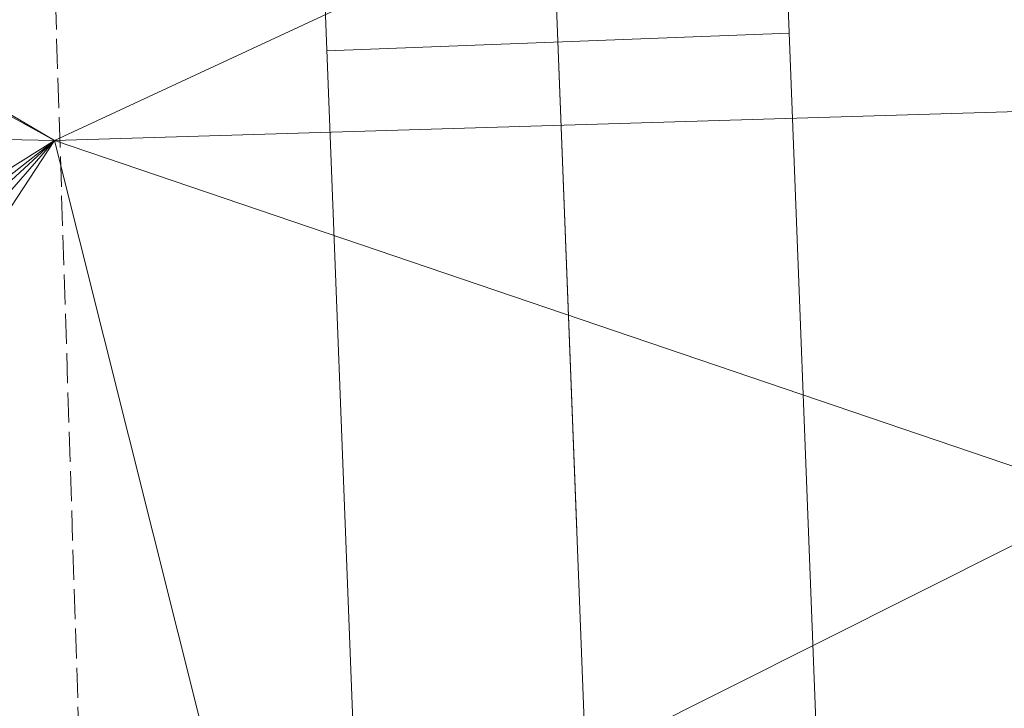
# Model space of a CAD drawing. Extents: x 2399984 to 2508823, y 556481 to 592637.
# Tile 135 of 158: x 2435757 to 2435779, y 570373 to 570387. Entities that reach past the tile are written whole.
import ezdxf

# ---------------------------------------------------------------- set-up
doc = ezdxf.new("R2010")
doc.units = 0
doc.header["$MEASUREMENT"] = 0
for name, pattern in [('cl20', [100, 5, -5, 80, -5, 5]), ('cl50', [100, 7.5, -7.5, 70, -7.5, 7.5]), ('constlimit', [0.85, 0.65, -0.1, -0.1])]:
    doc.linetypes.add(name, pattern=pattern)
for name, color, linetype, lineweight in [('DT_X_Triangles', 91, 'Continuous', 0), ('GE_P_CL_20', 7, 'cl20', 13), ('GE_P_CL_50', 7, 'cl50', 13), ('PV_P_Bikeway', 193, 'Continuous', 13), ('PV_P_Joint', 4, 'Continuous', 13), ('RW_P_Const_Limits', 120, 'constlimit', 0)]:
    doc.layers.add(name, color=color, linetype=linetype, lineweight=lineweight)
doc.layers.add('GK_Visualization', color=30, linetype='Continuous', lineweight=13, plot=False)

msp = doc.modelspace()

# ---------------------------------------------------------------- linework, layer by layer
at = {"layer": 'GE_P_CL_20'}
msp.add_line((2435795.482, 569701.9), (2435768.124, 570411.361), dxfattribs=at)
at = {"layer": 'GE_P_CL_50'}
msp.add_line((2435792.145, 569788.438), (2435768.124, 570411.361), dxfattribs=at)
at = {"layer": 'GK_Visualization', "color": 1, "flags": 128}
msp.add_lwpolyline([(2435795.482, 569701.9), (2435768.124, 570411.361), (2436047.378, 570421.804), (2436357.808, 570392.035)], dxfattribs=at)
msp.add_lwpolyline([(2435795.482, 569701.9), (2435768.124, 570411.361), (2436047.378, 570421.804), (2436357.808, 570392.035)], dxfattribs=at)
at = {"layer": 'PV_P_Bikeway'}
for p, q in [((2435796.24, 569812.011), (2435773.676, 570397.141)), ((2435786.26, 569811.287), (2435763.684, 570396.754))]:
    msp.add_line(p, q, dxfattribs=at)
at = {"layer": 'PV_P_Joint'}
msp.add_line((2435764.071, 570386.761), (2435774.063, 570387.148), dxfattribs=at)
at = {"layer": 'RW_P_Const_Limits', "flags": 128}
msp.add_lwpolyline([(2435770.162, 570073.045), (2435770.862, 570111.113), (2435767.401, 570160.99), (2435764.844, 570210.955), (2435762.917, 570260.918), (2435760.658, 570310.868), (2435757.798, 570400.529)], dxfattribs=at)

# ---------------------------------------------------------------- meshes
at = {"layer": 'DT_X_Triangles'}
mesh = msp.add_polyface(dxfattribs=at)
corners = [(2435730.28, 570377.853), (2435739.788, 570385.199), (2435736.668, 570377.372), (2435743.055, 570376.892), (2435738.89, 570407.842), (2435739.15, 570420.591), (2435785.181, 570420.943), (2435786.725, 570409.734), (2435785.613, 570399.019), (2435739.576, 570395.82), (2435785.096, 570422.303), (2435739.509, 570395.158), (2435758.184, 570384.824), (2435785.684, 570397.606), (2435744.848, 570376.46), (2435746.317, 570375.518), (2435747.143, 570374.648), (2435748.085, 570373.236), (2435749.119, 570371), (2435762.448, 570367.829), (2435752.437, 570360.706), (2435782.606, 570385.557), (2435780.924, 570377.096), (2435779.243, 570368.635), (2435778.833, 570364.559), (2435783.833, 570369.092), (2435779.177, 570358.363), (2435784.059, 570370.162), (2435786.567, 570397.609), (2435787.488, 570397.656), (2435797.696, 570370.764), (2435784.034, 570353), (2435786.124, 570422.322), (2435787.118, 570421.03), (2435787.353, 570398.832), (2435787.202, 570422.423)]
mesh.append_faces([[corners[k] for k in face] for face in [(0, 1, 2), (2, 1, 3), (4, 5, 6), (4, 6, 7), (4, 7, 8), (4, 8, 9), (5, 10, 6), (11, 9, 12), (11, 12, 1), (9, 8, 13), (9, 13, 12), (1, 12, 14), (1, 14, 3), (14, 12, 15), (15, 12, 16), (16, 12, 17), (17, 12, 18), (18, 12, 19), (18, 19, 20), (12, 13, 21), (12, 21, 22), (12, 22, 19), (19, 22, 23), (19, 23, 24), (24, 23, 25), (24, 25, 26), (23, 22, 27), (23, 27, 25), (22, 21, 27), (21, 13, 28), (21, 28, 29), (21, 30, 27), (25, 27, 30), (25, 30, 31), (10, 32, 6), (6, 32, 33), (6, 33, 7), (8, 28, 13), (8, 7, 34), (8, 34, 28), (32, 35, 33), (28, 34, 29)]])

doc.saveas('drawing.dxf')
